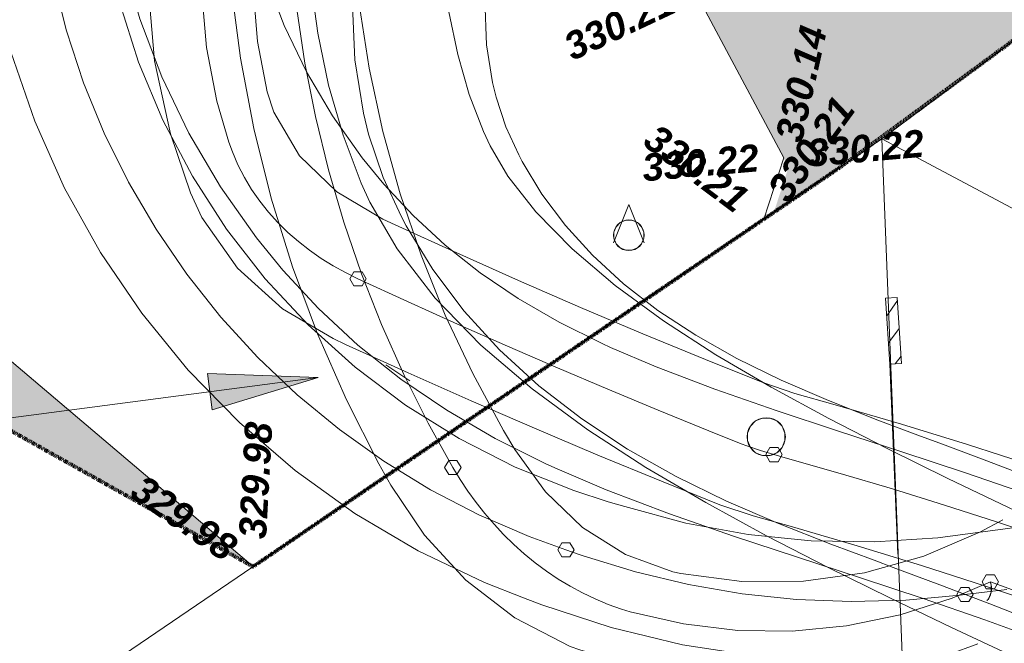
# Model space of a CAD drawing. Header units: centimetres. Extents: x -11246 to 29725, y -11714 to 13666.
# Tile 29 of 79: x 9227 to 9408, y 2138 to 2252. Entities that reach past the tile are written whole.
import ezdxf
from ezdxf.enums import TextEntityAlignment as Align

# ---------------------------------------------------------------- set-up
doc = ezdxf.new("R2010")
doc.units = ezdxf.units.CM
doc.linetypes.add('Centre 2', pattern=[0.03175, 0.006350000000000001, -0.0047625, 0.015875, -0.0047625])
doc.linetypes.add('IMPORT-BORDCHAUSSEE', pattern=[0])
for name, color, linetype, lineweight in [('0- Cloture', 7, 'Continuous', 5), ('0- Emprise', 7, 'Continuous', 5), ('Caches des symboles', 7, 'Continuous', 5), ('COV_EPURE_LEGENDE', 7, 'Continuous', 5), ('COV_EPURES', 7, 'Continuous', 5), ('Regard', 7, 'Continuous', 5), ('Surface Projet - Textes - Altitudes', 175, 'Continuous', 0)]:
    doc.layers.add(name, color=color, linetype=linetype, lineweight=lineweight)
doc.layers.add('0- nouvelle giration', color=7, linetype='Continuous')
for name, color, linetype, lineweight, true_color in [('CADASTRE', 190, 'IMPORT-BORDCHAUSSEE', 5, 0x7f00ff), ('INACTIF', 4, 'Continuous', 5, 0x00ffff), ('MUR', 7, 'Continuous', 5, 0x7f3f00), ('POLYGO', 7, 'Continuous', 5, 0xa50000), ('PORTAIL', 6, 'Continuous', 5, 0xff00ff), ('VERDI_CLOTURE LIMITE DE PROPRIETE', 1, 'Continuous', 5, 0xff0000)]:
    doc.layers.add(name, color=color, linetype=linetype, lineweight=lineweight, true_color=true_color)
doc.styles.add('Altitude Surfaces projet', font='arialbi.ttf', dxfattribs={"height": 0.5})

# ---------------------------------------------------------------- blocks, each defined once
blk = doc.blocks.new('APS_VERDI_PLAN MASSE_V2_REVIT_dwg_zs_cache-14888816-RDC Bâtiment 500')
at = {"layer": 'Caches des symboles', "flags": 128}
blk.add_lwpolyline([(-43.64166104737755, -51.36909497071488), (-43.74301416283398, -51.41108051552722), (-43.82058505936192, -51.48865625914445), (-43.86256427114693, -51.59001199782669), (-43.86256427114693, -51.69971723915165), (-43.82057529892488, -51.80107035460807), (-43.74299955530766, -51.878641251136), (-43.64164381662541, -51.92062046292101), (-43.53193857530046, -51.92062046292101), (-43.43058545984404, -51.87863149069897), (-43.35301456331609, -51.80105574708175), (-43.31103535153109, -51.69970000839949), (-43.31103535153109, -51.58999476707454), (-43.35302432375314, -51.48864165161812), (-43.43060006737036, -51.41107075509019), (-43.53195580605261, -51.36909154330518), (-43.64166104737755, -51.36909154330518)], dxfattribs=at)
blk = doc.blocks.new('APS_VERDI_PLAN MASSE_V2_REVIT_dwg_4-14888817-RDC Bâtiment 500')
at = {"layer": 'INACTIF'}
blk.add_circle((-43.58679981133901, -51.64485600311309), 0.2811652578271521, dxfattribs=at)
at = {"layer": 'POLYGO', "flags": 128}
blk.add_lwpolyline([(-43.86796067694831, -51.78544741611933), (-43.58681737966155, -51.08252548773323), (-43.30563016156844, -51.7854298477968)], dxfattribs=at)
blk.add_blockref('APS_VERDI_PLAN MASSE_V2_REVIT_dwg_zs_cache-14888816-RDC Bâtiment 500', (0, 0))
blk = doc.blocks.new('APS_VERDI_PLAN MASSE_V2_REVIT_dwg_zs_cache-14888839-RDC Bâtiment 500')
at = {"layer": 'Caches des symboles', "flags": 128}
blk.add_lwpolyline([(-41.13881942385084, -54.99473515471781), (-41.26498739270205, -55.04699563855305), (-41.36155217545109, -55.14356042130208), (-41.41381265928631, -55.26972839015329), (-41.41381265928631, -55.40629161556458), (-41.36155217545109, -55.5324595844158), (-41.26498739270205, -55.62902436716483), (-41.13881942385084, -55.68128485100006), (-41.00225619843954, -55.68128485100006), (-40.87608822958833, -55.62902436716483), (-40.77952344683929, -55.5324595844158), (-40.72726296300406, -55.40629161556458), (-40.72726296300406, -55.26972839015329), (-40.77952344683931, -55.14356042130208), (-40.87608822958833, -55.04699563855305), (-41.00225619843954, -54.99473515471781)], close=True, dxfattribs=at)
blk = doc.blocks.new('APS_VERDI_PLAN MASSE_V2_REVIT_dwg_GU14-14888840-RDC Bâtiment 500')
at = {"layer": 'Regard'}
blk.add_circle((-41.07053781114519, -55.33801000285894), 0.3500000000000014, dxfattribs=at)
blk.add_blockref('APS_VERDI_PLAN MASSE_V2_REVIT_dwg_zs_cache-14888839-RDC Bâtiment 500', (0, 0))
blk = doc.blocks.new('APS_VERDI_PLAN MASSE_V2_REVIT_dwg_zs_cache-14888841-RDC Bâtiment 500')
at = {"layer": 'Caches des symboles', "flags": 128}
blk.add_lwpolyline([(-37.02983488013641, -58.33696901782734), (-37.00394244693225, -58.31107658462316), (-36.951681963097, -58.18490861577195), (-36.951681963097, -58.04834539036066), (-36.97189705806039, -57.99954183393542)], dxfattribs=at)
blk = doc.blocks.new('APS_VERDI_PLAN MASSE_V2_REVIT_dwg_GU14-14888842-RDC Bâtiment 500')
at = {"layer": 'Regard'}
for radius, start, end in [(0.3500000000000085, 0, 19.91757813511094), (0.3500000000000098, 321.3088594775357, 0)]:
    blk.add_arc((-37.29495681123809, -58.11662700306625), radius, start, end, dxfattribs=at)
blk.add_blockref('APS_VERDI_PLAN MASSE_V2_REVIT_dwg_zs_cache-14888841-RDC Bâtiment 500', (0, 0))
blk = doc.blocks.new('A$Cd462aaf2')
at = {"layer": 'Surface Projet - Textes - Altitudes', "color": 251, "style": 'Altitude Surfaces projet'}
for s, rotation, p in [('330.21', 25.20045923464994, (-44.72394079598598, -48.2282687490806, -329.962915)), ('330.21', 323.1588595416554, (-43.20262332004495, -49.7785811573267, -329.962915)), ('330.22', 5.027146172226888, (-43.33937360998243, -50.4100663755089, -329.962915)), ('329.98', 86.84730072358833, (-50.48003253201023, -57.20182272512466, -329.962915))]:
    blk.add_text(s, height=0.5, rotation=rotation, dxfattribs=at).set_placement(p, align=Align.MIDDLE_LEFT)
at = {"layer": 'Surface Projet - Textes - Altitudes', "color": 94, "style": 'Altitude Surfaces projet'}
for s, rotation, p in [('330.14', 77.4018329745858, (-40.66495337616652, -49.91260415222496, -329.962915)), ('330.21', 54.05397706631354, (-40.87635063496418, -50.92800779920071, -329.962915)), ('330.22', 5.027146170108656, (-40.3177086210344, -50.14426229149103, -329.962915)), ('329.98', 325.0763808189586, (-52.60377451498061, -56.21149912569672, -329.962915))]:
    blk.add_text(s, height=0.5, rotation=rotation, dxfattribs=at).set_placement(p, align=Align.MIDDLE_LEFT)

msp = doc.modelspace()

# ---------------------------------------------------------------- hatches: boundary and pattern name
at = {"layer": '0- nouvelle giration', "true_color": 0xafd9aa}
h = msp.add_hatch(dxfattribs=at)
h.set_pattern_fill('ANSI37', color=9, scale=0.1)
h.set_pattern_definition([(45, (7774.858025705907, 2729.025990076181), (-0.2245064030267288, 0.2245064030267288), []), (135, (7774.858025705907, 2729.025990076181), (-0.2245064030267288, -0.2245064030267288), [])])
edge = h.paths.add_edge_path(flags=17)
edge.add_line((9243.541984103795, 2448.575064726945), (9243.40936045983, 2448.575064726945))
edge.add_line((9243.409360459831, 2448.575064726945), (9243.409360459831, 2452.283300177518))
edge.add_line((9243.409360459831, 2452.283300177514), (9213.88490920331, 2450.319600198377))
edge.add_line((9213.88490920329, 2450.319600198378), (9188.199382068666, 2448.577846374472))
edge.add_line((9188.199382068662, 2448.577846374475), (9189.171287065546, 2392.507545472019))
edge.add_line((9189.171287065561, 2392.507545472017), (9220.308062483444, 2392.507545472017))
edge.add_arc((9166.299928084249, 2447.735808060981), 77.24661526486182, 314.3600549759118, 360.6225102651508)
h.paths.add_polyline_path([(9193.580794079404, 2588.361280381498), (9151.378858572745, 2588.361280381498), (9151.378858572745, 2560.28840158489), (9193.580794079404, 2560.28840158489)], flags=17)
h.paths.add_polyline_path([(9211.565366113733, 2588.335298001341), (9298.470123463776, 2588.361415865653), (9298.470123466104, 2452.28840158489), (9279.95936045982, 2452.28840158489), (9279.95936045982, 2560.288401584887), (9211.565366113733, 2560.288401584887)], flags=17)
edge = h.paths.add_edge_path(flags=16)
edge.add_spline(control_points=[(8483.632647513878, 2491.67289582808), (8473.235455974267, 2509.790014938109), (8456.332076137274, 2536.759151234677), (8501.192993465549, 2563.081145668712), (8555.306705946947, 2558.802920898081), (8633.999584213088, 2558.5127796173), (8681.886392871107, 2561.543572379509), (8812.049566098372, 2556.799721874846), (8874.001381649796, 2556.759045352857), (8932.404749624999, 2532.393299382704), (8971.817682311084, 2508.735971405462), (8983.22668707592, 2487.830262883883), (8942.802987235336, 2467.393434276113), (8888.85969198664, 2450.106303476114), (8803.022821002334, 2466.397784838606), (8701.195636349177, 2474.157004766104), (8620.772392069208, 2421.262112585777), (8598.904410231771, 2381.188325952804), (8525.966500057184, 2426.863026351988), (8500.193926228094, 2466.884949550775), (8483.632647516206, 2491.672895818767)], knot_values=[0, 0, 0, 0, 5.205560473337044, 7.910229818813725, 14.48822040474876, 21.74002758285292, 32.11331442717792, 40.52655407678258, 55.68898524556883, 57.31771972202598, 57.31771972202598, 57.31771972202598, 61.13791678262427, 67.88166498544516, 74.41698641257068, 84.72255769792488, 90.46429874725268, 100.3930231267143, 105.7115883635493, 114.635439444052, 114.635439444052, 114.635439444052, 114.635439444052], degree=3, periodic=0)
edge = h.paths.add_edge_path()
edge.add_line((9095.449360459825, 2560.28840158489), (9095.449360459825, 2588.361280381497))
edge.add_line((9095.449360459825, 2588.361280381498), (8363.633069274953, 2588.361280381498))
edge.add_line((8363.633069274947, 2588.361280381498), (8347.475355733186, 2588.361474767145))
edge.add_line((8347.475355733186, 2588.361474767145), (8347.475355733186, 2708.359044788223))
edge.add_line((8347.475355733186, 2708.359044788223), (9687.301690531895, 2708.359044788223))
edge.add_line((9687.301690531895, 2708.359044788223), (9687.301690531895, 2588.361474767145))
edge.add_line((9687.301690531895, 2588.361474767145), (9672.301690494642, 2588.361474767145))
edge.add_line((9672.301690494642, 2588.361474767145), (9658.589167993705, 2570.444838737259))
edge.add_line((9658.589167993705, 2570.444838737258), (9644.323773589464, 2552.986205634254))
edge.add_line((9644.32377358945, 2552.986205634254), (9655.603645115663, 2518.865190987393))
edge.add_line((9655.603645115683, 2518.865190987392), (9643.346678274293, 2506.622590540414))
edge.add_line((9643.346678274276, 2506.622590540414), (9643.492493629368, 2506.475748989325))
edge.add_line((9643.492493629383, 2506.475748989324), (9634.972421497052, 2498.025401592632))
edge.add_line((9634.972421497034, 2498.025401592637), (9630.388485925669, 2493.679586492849))
edge.add_line((9630.38848592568, 2493.679586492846), (9513.690875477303, 2377.118757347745))
edge.add_line((9513.690875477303, 2377.118757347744), (9478.724369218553, 2387.949529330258))
edge.add_line((9478.724369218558, 2387.949529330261), (9431.822338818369, 2350.272075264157))
edge.add_line((9431.822338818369, 2350.272075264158), (9458.615029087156, 2308.056536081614))
edge.add_line((9458.61502908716, 2308.056536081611), (9374.183950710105, 2254.471155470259))
edge.add_line((9374.183950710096, 2254.471155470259), (9347.391260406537, 2296.68669463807))
edge.add_arc((9428.47269727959, 2284.534754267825), 81.9870054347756, 171.4763356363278, 199.4457140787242)
edge.add_line((9351.162448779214, 2257.240166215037), (9367.344637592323, 2226.770960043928))
edge.add_line((9367.344637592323, 2226.770960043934), (9368.115147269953, 2224.69578930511))
edge.add_line((9368.115147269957, 2224.695789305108), (9365.54978447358, 2216.76201817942))
edge.add_line((9365.54978447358, 2216.762018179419), (9377.586604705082, 2224.953351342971))
edge.add_line((9377.58660470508, 2224.953351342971), (9416.246410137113, 2253.290684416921))
edge.add_line((9416.246410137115, 2253.290684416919), (9472.805550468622, 2295.488294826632))
edge.add_line((9472.80555046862, 2295.488294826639), (9652.548377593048, 2490.212500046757))
edge.add_line((9652.548377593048, 2490.212500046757), (9772.297248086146, 2724.025990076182))
edge.add_line((9772.297248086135, 2724.025990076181), (9769.858025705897, 2724.025990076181))
edge.add_line((9769.858025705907, 2724.025990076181), (9769.858025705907, 2729.33575341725))
edge.add_line((9769.858025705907, 2729.335753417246), (8917.499999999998, 2782.141607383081))
edge.add_line((8917.5, 2782.141607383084), (8846.581691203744, 2778.610687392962))
edge.add_line((8846.581691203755, 2778.61068739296), (8847.143454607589, 2777.728416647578))
edge.add_line((8847.143454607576, 2777.72841664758), (8826.388776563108, 2763.853199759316))
edge.add_line((8826.388776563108, 2763.853199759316), (8816.320117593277, 2774.427530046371))
edge.add_line((8816.320117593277, 2774.427530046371), (8817.768253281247, 2775.806444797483))
edge.add_line((8817.768253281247, 2775.806444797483), (8826.056995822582, 2767.075139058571))
edge.add_line((8826.056995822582, 2767.075139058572), (8826.676454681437, 2766.450852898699))
edge.add_line((8826.676454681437, 2766.450852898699), (8844.406436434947, 2778.303956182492))
edge.add_line((8844.406436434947, 2778.303956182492), (8844.283974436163, 2778.496287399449))
edge.add_line((8844.28397443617, 2778.496287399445), (8555.308811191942, 2764.108632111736))
edge.add_line((8555.308811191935, 2764.10863211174), (8297.070262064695, 2716.719722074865))
edge.add_line((8297.070262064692, 2716.719722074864), (8324.772857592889, 2641.266600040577))
edge.add_line((8324.772857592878, 2641.266600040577), (8337.47535573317, 2606.411933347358))
edge.add_line((8337.475355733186, 2606.411933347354), (8350.406495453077, 2571.354894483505))
edge.add_line((8350.406495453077, 2571.354894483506), (8664.084877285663, 2275.907480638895))
edge.add_line((8664.084877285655, 2275.907480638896), (9049.047734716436, 2275.997771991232))
edge.add_line((9049.047734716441, 2275.997771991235), (9270.191889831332, 2151.868776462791))
edge.add_line((9270.19188983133, 2151.86877646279), (9236.408393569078, 2180.538972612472))
edge.add_line((9236.408393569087, 2180.538972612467), (9193.748125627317, 2216.742396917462))
edge.add_line((9193.748125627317, 2216.742396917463), (9118.340399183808, 2282.04746332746))
edge.add_line((9118.340399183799, 2282.047463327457), (9095.693738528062, 2300.976888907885))
edge.add_arc((9063.441920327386, 2254.089138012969), 56.90905869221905, 55.47779666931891, 90.22136055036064)
edge.add_line((9063.222054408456, 2310.997771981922), (9039.047734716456, 2285.997771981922))
edge.add_line((9039.047734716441, 2285.997771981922), (8989.047734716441, 2285.997771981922))
edge.add_line((8989.047734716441, 2285.997771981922), (8939.047734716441, 2285.997771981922))
edge.add_line((8939.047734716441, 2285.997771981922), (8889.047734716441, 2285.997771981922))
edge.add_line((8889.047734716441, 2285.997771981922), (8839.047734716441, 2285.997771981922))
edge.add_line((8839.047734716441, 2285.997771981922), (8789.047734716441, 2285.997771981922))
edge.add_line((8789.047734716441, 2285.997771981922), (8697.131973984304, 2285.997771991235))
edge.add_arc((8697.131973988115, 2335.997771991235), 50.00000000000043, 180.0000000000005, 269.9999999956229, ccw=False)
edge.add_line((8647.131973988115, 2335.997771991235), (8647.131973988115, 2376.370312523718))
edge.add_arc((8697.131973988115, 2376.370312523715), 50.00000000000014, 89.99999999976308, 179.9999999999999, ccw=False)
edge.add_line((8697.131973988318, 2426.370312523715), (8744.051902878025, 2426.370312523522))
edge.add_line((8744.05190287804, 2426.370312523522), (8763.955957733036, 2441.497394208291))
edge.add_line((8763.955957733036, 2441.497394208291), (8763.971094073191, 2441.477477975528))
edge.add_line((8763.971094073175, 2441.477477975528), (8775.469567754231, 2426.347907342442))
edge.add_line((8775.469567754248, 2426.347907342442), (8795.373622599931, 2441.474989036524))
edge.add_line((8795.373622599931, 2441.474989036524), (8806.868616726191, 2426.349996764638))
edge.add_line((8806.868616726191, 2426.349996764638), (8826.77267157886, 2441.47707845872))
edge.add_line((8826.77267157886, 2441.47707845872), (8838.255186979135, 2426.36850556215))
edge.add_line((8838.255186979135, 2426.36850556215), (8858.159241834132, 2441.495587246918))
edge.add_line((8858.159241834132, 2441.495587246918), (8869.6668274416, 2426.354027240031))
edge.add_line((8869.6668274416, 2426.354027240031), (8889.570882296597, 2441.4811089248))
edge.add_line((8889.570882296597, 2441.4811089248), (8901.052935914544, 2426.373143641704))
edge.add_line((8901.052935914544, 2426.373143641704), (8920.956990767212, 2441.500225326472))
edge.add_line((8920.956990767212, 2441.500225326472), (8932.357336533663, 2426.499770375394))
edge.add_line((8932.357336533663, 2426.499770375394), (8952.261391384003, 2441.626852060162))
edge.add_line((8952.261391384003, 2441.626852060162), (8963.87507857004, 2426.345684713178))
edge.add_line((8963.87507857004, 2426.345684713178), (8983.779133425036, 2441.472766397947))
edge.add_line((8983.779133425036, 2441.472766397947), (8995.218330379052, 2426.499770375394))
edge.add_line((8995.218330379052, 2426.499770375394), (9015.122385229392, 2441.626852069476))
edge.add_line((9015.122385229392, 2441.626852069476), (9026.734383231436, 2426.347907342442))
edge.add_line((9026.734383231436, 2426.347907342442), (9053.01733016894, 2446.322947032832))
edge.add_line((9053.017330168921, 2446.322947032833), (9083.277035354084, 2406.507545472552))
edge.add_line((9083.277035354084, 2406.507545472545), (9093.917035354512, 2392.507545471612))
edge.add_line((9093.917035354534, 2392.507545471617), (9145.20731835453, 2392.507545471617))
edge.add_line((9145.207318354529, 2392.507545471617), (9145.207318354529, 2445.662524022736))
edge.add_line((9145.207318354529, 2445.662524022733), (9095.449360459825, 2442.288401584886))
edge.add_line((9095.449360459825, 2442.28840158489), (9095.449360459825, 2560.288401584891))
at = {"layer": 'COV_EPURE_LEGENDE', "true_color": 0x260000}
msp.add_hatch(color=18, dxfattribs=at).paths.add_polyline_path([(9262.68350943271, 2180.61773203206), (9282.081439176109, 2186.519548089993), (9261.817943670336, 2187.227969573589)])
at = {"layer": 'MUR'}
h = msp.add_hatch(dxfattribs=at)
h.set_pattern_fill('FP_6', color=256, scale=10, style=0, pattern_type=2)
h.set_pattern_definition([(54, (-19901877.0719743, -72396641.44400991), (-2.568628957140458, 1.866218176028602), [])])
h.paths.add_polyline_path([(9386.789647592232, 2188.933070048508), (9388.918302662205, 2189.070049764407), (9388.140052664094, 2201.163999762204), (9386.01139759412, 2201.027020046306)])

# ---------------------------------------------------------------- linework, layer by layer
at = {"layer": '0- Cloture', "color": 30, "lineweight": 50, "true_color": 0xff7f00}
msp.add_line((9270.19188983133, 2151.86877646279), (9377.586604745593, 2224.953351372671), dxfattribs=at)
at = {"layer": '0- Cloture', "flags": 128}
msp.add_lwpolyline([(9095.693738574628, 2300.976888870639), (9118.340399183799, 2282.047463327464), (9193.748125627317, 2216.742396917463), (9270.19188983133, 2151.86877646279), (9363.701587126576, 2215.504277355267), (9367.344637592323, 2226.770960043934), (9351.162448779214, 2257.240166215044)], dxfattribs=at)
at = {"layer": '0- Emprise', "flags": 128}
msp.add_lwpolyline([(9270.19188983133, 2151.86877646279), (9193.748125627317, 2216.742396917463), (9118.340399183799, 2282.047463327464), (9095.693738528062, 2300.976888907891)], dxfattribs=at)
at = {"layer": 'CADASTRE', "linetype": 'Continuous', "flags": 128}
for points in [[(8793.116456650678, 1827.207965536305), (9385.30441668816, 2230.205500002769), (9472.80555046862, 2295.488294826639), (9652.548377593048, 2490.212500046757), (9772.297248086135, 2724.025990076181)], [(9456.573897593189, 2192.328740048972), (9385.304425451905, 2230.205501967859), (9389.065923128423, 2135.755986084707)]]:
    msp.add_lwpolyline(points, dxfattribs=at)
at = {"layer": 'COV_EPURE_LEGENDE', "color": 18, "true_color": 0x260000}
for p, q in [((9282.081439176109, 2186.519548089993), (9261.817943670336, 2187.227969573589)), ((9261.817943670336, 2187.227969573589), (9262.68350943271, 2180.61773203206)), ((9282.081439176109, 2186.519548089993), (9052.005071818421, 2156.392608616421)), ((9262.68350943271, 2180.61773203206), (9282.081439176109, 2186.519548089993))]:
    msp.add_line(p, q, dxfattribs=at)
at = {"layer": 'COV_EPURES'}
msp.add_line((9294.517447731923, 2188.857232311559), (9298.865149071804, 2185.905937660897), dxfattribs=at)
at = {"layer": 'COV_EPURES', "color": 7}
for points in [[(9298.210784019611, 2387.531116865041, 0), (9291.441050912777, 2379.912283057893, 0), (9285.295877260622, 2371.510728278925, 0), (9280.00017471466, 2362.321168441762, 0), (9275.791509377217, 2352.369647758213, 0), (9274.727291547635, 2349.073886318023, 0), (9274.727291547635, 2349.073886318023, 0), (9271.316389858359, 2336.380852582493, 0), (9268.62494344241, 2323.51603731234, 0), (9266.66147663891, 2310.520185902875, 0), (9265.432208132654, 2297.434458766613, 0), (9264.94103125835, 2284.30030097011, 0), (9265.189501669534, 2271.159310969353, 0), (9266.176832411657, 2258.053108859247, 0), (9267.899896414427, 2245.023204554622, 0), (9270.353236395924, 2232.110866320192, 0), (9273.529082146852, 2219.356990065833, 0), (9277.41737514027, 2206.801969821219, 0), (9282.005800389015, 2194.485569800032, 0), (9287.279825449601, 2182.446798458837, 0), (9293.222746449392, 2170.723784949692, 0), (9295.409834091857, 2166.785877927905, 0)], [(9317.600042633, 2373.955974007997, 0), (9310.713887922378, 2366.127379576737, 0), (9304.678799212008, 2357.875385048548, 0), (9299.706300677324, 2349.192655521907, 0), (9296.00319310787, 2340.115210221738, 0), (9295.129250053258, 2337.174836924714, 0), (9295.129250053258, 2337.174836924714, 0), (9292.355427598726, 2325.648370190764, 0), (9290.234425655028, 2313.984113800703, 0), (9288.772961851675, 2302.219010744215, 0), (9287.975664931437, 2290.390323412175, 0), (9287.845060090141, 2278.535515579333, 0), (9288.381560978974, 2266.692133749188, 0), (9289.583468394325, 2254.897688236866, 0), (9291.446975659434, 2243.189534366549, 0), (9293.966180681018, 2231.604754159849, 0), (9297.133104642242, 2220.180038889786, 0), (9300.93771727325, 2208.951572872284, 0), (9305.367968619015, 2197.954918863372, 0), (9310.40982720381, 2187.224905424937, 0), (9316.047324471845, 2176.79551661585, 0), (9318.113063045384, 2173.296690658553, 0)], [(9297.341292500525, 2215.941798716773, 0), (9294.034563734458, 2223.158106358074, 0), (9291.349360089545, 2231.083903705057, 0), (9290.376976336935, 2234.943550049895, 0), (9290.376976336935, 2234.943550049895, 0), (9288.800382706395, 2244.727054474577, 0), (9288.345940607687, 2256.034040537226, 0), (9289.189615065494, 2267.652970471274, 0), (9291.25214053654, 2279.360453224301, 0), (9294.432720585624, 2290.990073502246, 0), (9298.6258331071, 2302.421209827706, 0), (9303.730451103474, 2313.567832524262, 0), (9309.654329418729, 2324.36897127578, 0), (9316.315367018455, 2334.781273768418, 0), (9323.641388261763, 2344.773497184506, 0), (9331.569169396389, 2354.322575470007, 0), (9340.043185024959, 2363.410887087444, 0), (9345.36912805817, 2368.636759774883, 0)], [(9284.842566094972, 2193.642127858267, 0), (9275.553671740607, 2199.081407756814, 0), (9267.3214133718, 2206.521222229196, 0), (9260.82281311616, 2215.829759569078, 0), (9258.72188450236, 2220.353124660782, 0), (9258.72188450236, 2220.353124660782, 0), (9255.046528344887, 2231.118815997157, 0), (9252.139542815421, 2244.536836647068, 0), (9250.948514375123, 2258.214383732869, 0), (9251.492473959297, 2271.932909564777, 0), (9253.762729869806, 2285.473211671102, 0), (9257.72300665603, 2298.618935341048, 0), (9263.310024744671, 2311.160030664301, 0), (9270.434511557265, 2322.896108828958, 0), (9278.982627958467, 2333.639644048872, 0), (9288.817787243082, 2343.218969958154, 0), (9299.78283759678, 2351.481022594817, 0), (9302.096303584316, 2352.963347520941, 0)], [(9318.833229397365, 2227.281404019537, 0), (9316.494363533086, 2232.434279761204, 0), (9314.677622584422, 2237.887003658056, 0), (9314.026729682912, 2240.527380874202, 0), (9314.026729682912, 2240.527380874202, 0), (9312.949048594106, 2247.434809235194, 0), (9312.64518907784, 2255.842928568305, 0), (9313.326870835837, 2264.845323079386, 0), (9314.999927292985, 2274.209470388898, 0), (9317.628208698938, 2283.747192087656, 0), (9321.153446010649, 2293.310959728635, 0), (9325.508146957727, 2302.78720344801, 0), (9330.62329831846, 2312.089217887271, 0), (9336.432557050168, 2321.150842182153, 0), (9342.874227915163, 2329.921296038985, 0), (9349.891927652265, 2338.361167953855, 0), (9357.434519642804, 2346.439396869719, 0), (9362.192569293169, 2351.102170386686, 0)], [(9293.943892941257, 2215.52263849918, 0), (9285.495034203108, 2220.536577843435, 0), (9278.674942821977, 2227.127704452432, 0), (9274.009738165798, 2235.091174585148, 0), (9272.787696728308, 2238.858322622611, 0), (9272.787696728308, 2238.858322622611, 0), (9270.970716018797, 2248.051319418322, 0), (9270.072604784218, 2259.32516696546, 0), (9270.60390589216, 2270.622244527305, 0), (9272.556129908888, 2281.762040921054, 0), (9275.898083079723, 2292.566558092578, 0), (9280.576365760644, 2302.863155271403, 0), (9286.516225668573, 2312.487307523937, 0), (9293.622752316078, 2321.285234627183, 0), (9301.782393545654, 2329.116358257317, 0), (9310.864769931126, 2335.855548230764, 0), (9320.72475805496, 2341.395121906, 0), (9322.776395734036, 2342.350939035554, 0)], [(9280.734624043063, 2308.039870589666, 0), (9279.976042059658, 2298.084610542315, 0), (9279.606874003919, 2288.454597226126, 0), (9279.582054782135, 2279.267606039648, 0), (9279.861273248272, 2270.621147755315, 0), (9279.930650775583, 2269.272716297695, 0), (9279.930650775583, 2269.272716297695, 0), (9280.72509000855, 2259.332298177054, 0), (9282.064015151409, 2249.566609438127, 0), (9284.027114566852, 2240.057299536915, 0), (9286.665333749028, 2230.881630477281, 0), (9290.00488164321, 2222.115585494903, 0), (9291.579266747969, 2218.654356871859, 0)], [(9304.908569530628, 2305.567956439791, 0), (9304.23075244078, 2296.601699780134, 0), (9303.899628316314, 2287.861227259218, 0), (9303.880634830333, 2279.530299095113, 0), (9304.135774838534, 2271.734059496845, 0), (9304.198366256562, 2270.524908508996, 0), (9304.198366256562, 2270.524908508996, 0), (9304.901594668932, 2261.779055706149, 0), (9306.045044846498, 2253.490920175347, 0), (9307.667061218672, 2245.682503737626, 0), (9309.78133891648, 2238.374313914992, 0), (9312.38296452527, 2231.58719605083, 0), (9313.586715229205, 2228.957861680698, 0)], [(9269.43543711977, 2271.081639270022, 0), (9269.988366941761, 2268.646109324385, 0), (9269.988366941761, 2268.646109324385, 0), (9272.553803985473, 2259.691014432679, 0), (9275.88180258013, 2250.962195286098, 0), (9279.945786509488, 2242.526212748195, 0), (9284.714347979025, 2234.445969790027, 0), (9290.151582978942, 2226.780584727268, 0), (9294.144873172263, 2221.903126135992, 0)], [(9245.639619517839, 2266.157305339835, 0), (9246.309477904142, 2263.187152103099, 0), (9246.309477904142, 2263.187152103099, 0), (9249.428716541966, 2252.226409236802, 0), (9253.47416689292, 2241.560713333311, 0), (9258.411543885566, 2231.267154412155, 0), (9264.201353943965, 2221.418802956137, 0), (9270.799159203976, 2212.084541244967, 0), (9275.644436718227, 2206.14800471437, 0)], [(9245.707792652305, 2255.291726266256, 0), (9249.221380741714, 2244.288316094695, 0), (9253.688430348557, 2233.636283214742, 0), (9259.074370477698, 2223.418064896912, 0), (9265.337518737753, 2213.712741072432, 0), (9272.429403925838, 2204.595422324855, 0), (9280.295141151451, 2196.136668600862, 0), (9288.873856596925, 2188.401943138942, 0), (9298.099158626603, 2181.45110584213, 0), (9307.89965159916, 2175.337950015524, 0), (9318.199488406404, 2170.109786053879, 0), (9328.918957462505, 2165.807075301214, 0), (9335.221924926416, 2163.770816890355, 0)], [(9225.804230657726, 2246.184900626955, 0), (9230.19520896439, 2233.467463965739, 0), (9235.686894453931, 2221.185148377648, 0), (9242.236786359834, 2209.433008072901, 0), (9249.79419433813, 2198.301994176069, 0), (9258.30063076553, 2187.878250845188, 0), (9267.69026338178, 2178.242448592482, 0), (9277.89042477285, 2169.469159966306, 0), (9288.822174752, 2161.626282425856, 0), (9300.400911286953, 2154.774512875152, 0), (9312.537025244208, 2148.966877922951, 0), (9319.710108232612, 2146.125888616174, 0)], [(9313.586715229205, 2228.957861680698, 0), (9316.862480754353, 2223.403189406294, 0), (9321.965197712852, 2216.87596098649, 0), (9328.597026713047, 2210.102103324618, 0), (9336.482110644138, 2203.391138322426, 0), (9345.341787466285, 2196.898399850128, 0), (9354.934844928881, 2190.677011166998, 0), (9365.068202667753, 2184.720587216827, 0), (9375.593587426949, 2178.992432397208, 0), (9386.399420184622, 2173.443422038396, 0), (9397.402302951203, 2168.022061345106, 0), (9408.539756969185, 2162.679659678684, 0), (9419.764570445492, 2157.372651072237, 0), (9431.04060310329, 2152.063336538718, 0), (9442.33975039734, 2146.719805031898, 0), (9453.639774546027, 2141.315464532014, 0), (9462.668271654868, 2136.933355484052, 0)], [(9423.362777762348, 2164.019647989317, 0), (9413.823349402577, 2167.708678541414, 0), (9404.57024322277, 2171.238877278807, 0), (9395.917970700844, 2174.49158992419, 0), (9392.422761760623, 2175.796409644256, 0), (9392.422761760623, 2175.796409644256, 0), (9384.61419785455, 2178.728191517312, 0), (9375.521781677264, 2182.304806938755, 0), (9366.89096555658, 2186.032815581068, 0), (9358.78734338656, 2189.996002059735, 0), (9351.254386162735, 2194.246975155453, 0), (9344.323603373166, 2198.812556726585, 0), (9338.020085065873, 2203.698951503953, 0), (9332.365249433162, 2208.896030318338, 0), (9327.377965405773, 2214.380673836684, 0), (9323.07475841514, 2220.119334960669, 0), (9319.469516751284, 2226.070019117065, 0), (9318.833229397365, 2227.281404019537, 0)], [(9294.144873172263, 2221.903126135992, 0), (9299.487727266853, 2216.177625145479, 0), (9305.348819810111, 2210.771756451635, 0), (9311.765966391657, 2205.701628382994, 0), (9318.735573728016, 2200.990888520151, 0), (9326.212012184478, 2196.659429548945, 0), (9334.107429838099, 2192.715367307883, 0), (9335.623169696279, 2192.016157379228, 0), (9335.623169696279, 2192.016157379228, 0), (9344.002168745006, 2188.444418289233, 0), (9354.757629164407, 2184.365590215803, 0), (9365.941573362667, 2180.487591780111, 0), (9377.391317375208, 2176.708427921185, 0), (9388.991128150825, 2172.926555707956, 0), (9400.657210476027, 2169.050121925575, 0), (9412.32665812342, 2165.000252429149, 0), (9419.308920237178, 2162.459290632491, 0)], [(9291.579266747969, 2218.654356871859, 0), (9296.557739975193, 2210.053751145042, 0), (9303.510283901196, 2201.067540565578, 0), (9311.885889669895, 2192.4604509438, 0), (9321.309417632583, 2184.410111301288, 0), (9331.46371297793, 2176.951243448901, 0), (9342.10621769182, 2170.039270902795, 0), (9353.062027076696, 2163.593785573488, 0), (9364.2093671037, 2157.524094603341, 0), (9375.465111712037, 2151.742479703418, 0), (9386.773003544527, 2146.170105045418, 0), (9398.09494359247, 2140.738924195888, 0), (9409.404881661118, 2135.391594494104, 0), (9420.684666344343, 2130.080512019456, 0), (9431.921284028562, 2124.766546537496, 0), (9443.105048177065, 2119.417758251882, 0), (9452.008890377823, 2115.09605732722, 0)], [(9414.599262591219, 2141.354899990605, 0), (9405.088393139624, 2145.032908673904, 0), (9395.954939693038, 2148.517377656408, 0), (9387.400332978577, 2151.733298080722, 0), (9383.929154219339, 2153.029138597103, 0), (9383.929154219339, 2153.029138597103, 0), (9376.003674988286, 2156.004879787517, 0), (9366.385773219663, 2159.787627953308, 0), (9356.884940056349, 2163.888528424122, 0), (9347.642768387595, 2168.40228889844, 0), (9338.773353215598, 2173.397183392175, 0), (9330.373898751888, 2178.915427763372, 0), (9322.530923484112, 2184.975280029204, 0), (9315.32349413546, 2191.573542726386, 0), (9308.824558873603, 2198.68796514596, 0), (9303.101109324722, 2206.27941653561, 0), (9298.213650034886, 2214.293851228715, 0), (9297.341292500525, 2215.941798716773, 0)], [(9369.393839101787, 2183.599038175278, 0), (9363.510695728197, 2185.569990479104, 0), (9363.510695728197, 2185.569990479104, 0), (9353.018782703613, 2189.796016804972, 0), (9341.56472538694, 2194.525861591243, 0), (9330.154186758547, 2199.359749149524, 0), (9318.788111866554, 2204.297279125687, 0), (9307.46744207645, 2209.33804258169, 0), (9296.193114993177, 2214.481622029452, 0), (9293.943892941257, 2215.52263849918, 0)], [(9275.644436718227, 2206.14800471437, 0), (9282.16546099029, 2199.135644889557, 0), (9289.36935438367, 2192.464744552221, 0), (9297.225315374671, 2186.232178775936, 0), (9305.653719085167, 2180.512727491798, 0), (9314.53134393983, 2175.350933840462, 0), (9323.699923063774, 2170.756911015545, 0), (9325.436333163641, 2169.954462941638, 0), (9325.436333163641, 2169.954462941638, 0), (9334.828116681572, 2165.942712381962, 0), (9346.454013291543, 2161.528340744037, 0), (9358.163271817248, 2157.466122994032, 0), (9369.84654734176, 2153.609370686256, 0), (9381.43801843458, 2149.830224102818, 0), (9392.89795095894, 2146.022228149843, 0), (9404.201242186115, 2142.0989944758, 0), (9410.900540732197, 2139.660405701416, 0)], [(9361.728986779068, 2161.177628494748, 0), (9355.640042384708, 2163.217278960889, 0), (9355.640042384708, 2163.217278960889, 0), (9344.962725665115, 2167.509454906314, 0), (9333.306181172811, 2172.3135374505, 0), (9321.693839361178, 2177.223502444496, 0), (9310.126661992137, 2182.23894323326, 0), (9298.605607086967, 2187.359444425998, 0), (9287.131628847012, 2192.58458193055, 0), (9284.842566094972, 2193.642127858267, 0)], [(9498.740240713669, 2137.105065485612, 0), (9495.755790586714, 2138.521063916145, 0), (9495.755790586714, 2138.521063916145, 0), (9484.133789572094, 2143.542444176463, 0), (9472.444727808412, 2148.405673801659, 0), (9460.690757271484, 2153.109857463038, 0), (9448.874041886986, 2157.65412911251, 0), (9436.996757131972, 2162.037652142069, 0), (9425.061089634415, 2166.259619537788, 0), (9413.069236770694, 2170.3192540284, 0), (9401.023406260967, 2174.215808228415, 0), (9388.925815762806, 2177.948564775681, 0), (9376.77869246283, 2181.51683646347, 0), (9369.393839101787, 2183.599038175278, 0)], [(9318.113063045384, 2173.296690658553, 0), (9323.720412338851, 2165.541913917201, 0), (9330.516068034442, 2159.034036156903, 0), (9338.366004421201, 2154.067476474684, 0), (9347.02481027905, 2150.934529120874, 0), (9348.485438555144, 2150.61645290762, 0), (9348.485438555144, 2150.61645290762, 0), (9359.677841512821, 2149.152286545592, 0), (9370.965528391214, 2149.194619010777, 0), (9382.146634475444, 2150.742693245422, 0), (9393.021201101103, 2153.768824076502, 0), (9403.39475163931, 2158.218893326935, 0), (9407.462770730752, 2160.439203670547, 0)], [(9295.409834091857, 2166.785877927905, 0), (9301.548450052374, 2157.614431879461, 0), (9309.140876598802, 2149.382719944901, 0), (9318.11255046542, 2142.470512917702, 0), (9328.276388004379, 2137.262265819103, 0), (9330.021050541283, 2136.602076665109, 0), (9330.021050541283, 2136.602076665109, 0), (9343.248502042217, 2132.79951397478, 0), (9356.86505354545, 2130.795896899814, 0), (9370.627191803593, 2130.627057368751, 0), (9384.288799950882, 2132.296014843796, 0), (9397.605558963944, 2135.77292232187, 0), (9402.914265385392, 2137.709323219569, 0)], [(9335.221924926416, 2163.770816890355, 0), (9338.229401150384, 2162.856211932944, 0), (9338.229401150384, 2162.856211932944, 0), (9349.43849210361, 2159.848437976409, 0), (9360.855638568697, 2157.765365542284, 0), (9372.404690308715, 2156.620888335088, 0), (9384.008617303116, 2156.422639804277, 0), (9395.590023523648, 2157.171942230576, 0), (9403.297623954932, 2158.201713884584, 0)], [(9487.792672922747, 2116.085171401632, 0), (9484.954669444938, 2117.430654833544, 0), (9484.954669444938, 2117.430654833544, 0), (9473.619819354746, 2122.307425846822, 0), (9462.219844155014, 2127.029955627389, 0), (9450.756842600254, 2131.59737474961, 0), (9439.2329250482, 2136.008842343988, 0), (9427.650213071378, 2140.263546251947, 0), (9416.010839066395, 2144.360703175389, 0), (9404.31694586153, 2148.299558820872, 0), (9392.57068632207, 2152.079388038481, 0), (9380.77422295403, 2155.699494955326, 0), (9368.929727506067, 2159.159213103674, 0), (9361.728986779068, 2161.177628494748, 0)], [(9403.297623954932, 2158.201713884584, 0), (9412.985230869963, 2159.490809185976, 0), (9422.907122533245, 2160.168988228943, 0), (9433.042536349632, 2160.077577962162, 0), (9443.32972267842, 2159.047610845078, 0), (9453.655334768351, 2156.908218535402, 0), (9463.846887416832, 2153.499488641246, 0), (9465.724780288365, 2152.707700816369, 0), (9465.724780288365, 2152.707700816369, 0), (9475.491811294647, 2148.219434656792, 0), (9487.100995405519, 2142.263704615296, 0), (9498.4147172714, 2135.764198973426, 0), (9509.407524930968, 2128.735539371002, 0), (9520.054688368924, 2121.193537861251, 0), (9530.332255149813, 2113.155161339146, 0), (9540.217104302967, 2104.638493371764, 0), (9545.950220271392, 2099.30683958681, 0)], [(9319.710108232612, 2146.125888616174, 0), (9323.049626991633, 2144.885671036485, 0), (9323.049626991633, 2144.885671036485, 0), (9335.77575173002, 2140.699145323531, 0), (9348.80105990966, 2137.565043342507, 0), (9362.038675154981, 2135.50426896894, 0), (9375.400305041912, 2134.53056718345, 0), (9388.7968299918, 2134.650432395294, 0), (9397.746526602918, 2135.342335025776, 0)]]:
    msp.add_polyline3d(points, dxfattribs=at)
at = {"layer": 'COV_EPURES', "color": 6}
for points in [[(9265.754790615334, 2229.605723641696, 0), (9263.575616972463, 2237.150281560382, 0), (9261.679513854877, 2246.964530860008, 0), (9260.784545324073, 2256.920118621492, 0), (9260.899867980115, 2266.915187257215, 0), (9262.0243019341, 2276.847475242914, 0), (9264.146342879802, 2286.615363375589, 0), (9267.244279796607, 2296.11891445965, 0), (9271.286417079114, 2305.260895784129, 0), (9276.231398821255, 2313.947773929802, 0), (9282.028631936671, 2322.09067172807, 0), (9288.618803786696, 2329.606277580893, 0), (9295.934489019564, 2336.417697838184, 0), (9303.9008394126, 2342.455243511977, 0), (9312.436349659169, 2347.657143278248, 0)], [(9284.928270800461, 2343.124361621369, 0), (9282.399772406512, 2333.450179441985, 0), (9280.309300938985, 2323.671987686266, 0), (9278.66109419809, 2313.809608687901, 0), (9277.458493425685, 2303.883035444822, 0), (9276.703936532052, 2293.912391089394, 0), (9276.39895315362, 2283.917888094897, 0), (9276.544161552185, 2273.919787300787, 0), (9277.13926736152, 2263.93835683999, 0), (9278.183064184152, 2253.993831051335, 0), (9279.67343603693, 2244.106369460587, 0), (9281.607361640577, 2234.296015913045, 0), (9283.980920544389, 2224.582657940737, 0), (9286.789301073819, 2214.985986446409, 0), (9290.0268100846, 2205.525455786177, 0), (9293.686884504, 2196.2202443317, 0), (9297.762104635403, 2187.089215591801, 0), (9302.244209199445, 2178.150879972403, 0), (9306.761448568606, 2170.041284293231, 0)], [(9233.488823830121, 2319.259132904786, 0), (9231.753089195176, 2309.413020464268, 0), (9230.714252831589, 2299.469202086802, 0), (9230.377461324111, 2289.476941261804, 0), (9230.744383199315, 2279.485741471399, 0), (9231.813200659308, 2269.545100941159, 0), (9233.578618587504, 2259.704267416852, 0), (9236.031890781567, 2250.01199418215, 0), (9239.16086328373, 2240.516298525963, 0), (9242.950034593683, 2231.264223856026, 0), (9247.380632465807, 2222.30160663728, 0), (9252.430706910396, 2213.672849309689, 0), (9258.075238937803, 2205.420700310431, 0), (9264.286264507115, 2197.58604229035, 0), (9271.033013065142, 2190.207689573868, 0), (9278.28205998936, 2183.322195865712, 0), (9285.99749217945, 2176.963673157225, 0), (9294.141085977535, 2171.163622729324, 0), (9302.672496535, 2165.950779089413, 0), (9311.549457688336, 2161.35096761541, 0), (9320.727991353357, 2157.386976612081, 0), (9327.466016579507, 2154.948352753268, 0)], [(9289.393229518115, 2204.582383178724, 0), (9287.080467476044, 2205.720814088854, 0), (9284.826024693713, 2206.97072534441, 0), (9282.637852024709, 2208.333290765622, 0), (9280.524352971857, 2209.808992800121, 0), (9278.49433891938, 2211.39754730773, 0), (9276.55697301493, 2213.097829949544, 0), (9274.721702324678, 2214.907805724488, 0), (9272.998178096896, 2216.824463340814, 0), (9271.396164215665, 2218.843756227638, 0), (9269.925434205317, 2220.960552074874, 0), (9268.595657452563, 2223.16859283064, 0), (9267.416275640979, 2225.460467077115, 0), (9266.396370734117, 2227.827596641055, 0), (9265.754790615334, 2229.605723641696, 0)], [(9290.893229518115, 2204.582383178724, 0), (9290.1432295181, 2205.881421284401, 0), (9288.643229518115, 2205.881421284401, 0), (9287.8932295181, 2204.582383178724, 0), (9288.643229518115, 2203.283345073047, 0), (9290.1432295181, 2203.283345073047, 0), (9290.893229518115, 2204.582383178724, 0)], [(9359.57536905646, 2174.393634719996, 0), (9353.624941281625, 2176.775428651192, 0), (9344.363431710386, 2180.546900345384, 0), (9335.129625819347, 2184.385700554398, 0), (9325.924013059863, 2188.291625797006, 0), (9316.747081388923, 2192.264469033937, 0), (9307.599317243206, 2196.304019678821, 0), (9298.481205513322, 2200.410063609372, 0), (9289.393229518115, 2204.582383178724, 0)], [(9365.561412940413, 2172.388333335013, 0), (9363.0920037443, 2173.128027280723, 0), (9360.617417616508, 2173.991025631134, 0), (9359.57536905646, 2174.393634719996, 0)], [(9367.061412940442, 2172.388333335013, 0), (9366.311412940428, 2173.68737144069, 0), (9364.811412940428, 2173.68737144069, 0), (9364.061412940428, 2172.388333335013, 0), (9364.811412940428, 2171.089295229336, 0), (9366.311412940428, 2171.089295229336, 0), (9367.061412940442, 2172.388333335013, 0)], [(9308.261448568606, 2170.041284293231, 0), (9307.51144856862, 2171.340322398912, 0), (9306.01144856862, 2171.340322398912, 0), (9305.261448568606, 2170.041284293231, 0), (9306.01144856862, 2168.742246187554, 0), (9307.51144856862, 2168.742246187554, 0), (9308.261448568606, 2170.041284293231, 0)], [(9490.355230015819, 2127.975859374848, 0), (9481.177844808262, 2131.947586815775, 0), (9471.957888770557, 2135.819463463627, 0), (9462.696448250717, 2139.591033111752, 0), (9453.394614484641, 2143.261851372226, 0), (9444.053483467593, 2146.831485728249, 0), (9434.674155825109, 2150.299515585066, 0), (9425.257736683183, 2153.665532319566, 0), (9415.805335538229, 2156.929139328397, 0), (9406.318066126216, 2160.089952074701, 0), (9396.797046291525, 2163.147598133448, 0), (9387.24339785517, 2166.101717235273, 0), (9377.658246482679, 2168.951961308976, 0), (9368.042721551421, 2171.697994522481, 0), (9365.561412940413, 2172.388333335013, 0)], [(9306.761448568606, 2170.041284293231, 0), (9308.10390728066, 2167.840565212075, 0), (9309.530239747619, 2165.693266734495, 0), (9311.040505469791, 2163.604160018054, 0), (9312.63443119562, 2161.578172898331, 0), (9314.31138998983, 2159.620371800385, 0), (9316.070381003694, 2157.73594116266, 0), (9317.91001020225, 2155.930160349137, 0), (9319.828472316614, 2154.208378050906, 0), (9321.82353430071, 2152.575984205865, 0), (9323.89252057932, 2151.038379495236, 0), (9326.032300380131, 2149.600942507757, 0), (9328.23927744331, 2148.268994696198, 0), (9330.509382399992, 2147.047763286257, 0), (9332.83806810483, 2145.94234233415, 0), (9335.220308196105, 2144.957652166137, 0), (9337.650599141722, 2144.098397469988, 0), (9339.253244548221, 2143.609264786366, 0)], [(9328.966016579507, 2154.948352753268, 0), (9328.216016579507, 2156.247390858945, 0), (9326.716016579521, 2156.247390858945, 0), (9325.966016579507, 2154.948352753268, 0), (9326.716016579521, 2153.649314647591, 0), (9328.216016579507, 2153.649314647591, 0), (9328.966016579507, 2154.948352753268, 0)], [(9327.466016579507, 2154.948352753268, 0), (9329.908232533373, 2154.122698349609, 0), (9330.639514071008, 2153.870941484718, 0)], [(9330.639514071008, 2153.870941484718, 0), (9340.190728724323, 2150.914810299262, 0), (9349.914609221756, 2148.588749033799, 0), (9359.769639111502, 2146.902688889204, 0), (9369.713741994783, 2145.863828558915, 0), (9379.704461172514, 2145.476603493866, 0), (9389.699140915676, 2145.742666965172, 0), (9399.655108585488, 2146.660883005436, 0), (9400.522075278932, 2146.772024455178, 0)], [(9339.253244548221, 2143.609264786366, 0), (9348.994736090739, 2141.371440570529, 0), (9358.919581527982, 2140.18739760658, 0), (9368.914124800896, 2140.070695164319, 0), (9378.863911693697, 2141.022669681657, 0), (9388.655000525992, 2143.032419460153, 0), (9398.175266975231, 2146.076929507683, 0), (9405.188518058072, 2149.074263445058, 0)], [(9406.688518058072, 2149.074263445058, 0), (9405.938518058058, 2150.373301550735, 0), (9404.438518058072, 2150.373301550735, 0), (9403.688518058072, 2149.074263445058, 0), (9404.438518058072, 2147.775225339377, 0), (9405.938518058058, 2147.775225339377, 0), (9406.688518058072, 2149.074263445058, 0)], [(9405.188518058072, 2149.074263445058, 0), (9411.740986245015, 2146.706092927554, 0), (9421.107921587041, 2143.204786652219, 0), (9430.429082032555, 2139.583379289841, 0), (9439.7029277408, 2135.842469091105, 0), (9448.927926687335, 2131.982674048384, 0), (9458.102554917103, 2128.004631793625, 0), (9467.225296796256, 2123.90899949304, 0), (9476.29464526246, 2119.696453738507, 0), (9485.30910207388, 2115.367690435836, 0), (9494.267178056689, 2110.923424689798, 0), (9503.167393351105, 2106.364390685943, 0), (9512.008277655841, 2101.691341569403, 0), (9520.788370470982, 2096.90504932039, 0), (9529.506221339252, 2092.006304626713, 0), (9538.160390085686, 2086.995916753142, 0), (9546.749447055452, 2081.874713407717, 0), (9555.271973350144, 2076.643540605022, 0), (9563.726561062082, 2071.303262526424, 0), (9572.111813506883, 2065.85476137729, 0), (9580.426345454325, 2060.298937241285, 0)], [(9402.022075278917, 2146.772024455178, 0), (9401.272075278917, 2148.071062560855, 0), (9399.772075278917, 2148.071062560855, 0), (9399.022075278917, 2146.772024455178, 0), (9399.772075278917, 2145.472986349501, 0), (9401.272075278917, 2145.472986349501, 0), (9402.022075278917, 2146.772024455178, 0)], [(9400.522075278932, 2146.772024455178, 0), (9403.079731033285, 2147.095301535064, 0), (9405.640514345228, 2147.392771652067, 0), (9408.204441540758, 2147.661777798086, 0)]]:
    msp.add_polyline3d(points, dxfattribs=at)
at = {"layer": 'MUR'}
msp.add_line((9388.918302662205, 2189.070049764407), (9388.140052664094, 2201.163999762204), dxfattribs=at)
at = {"layer": 'MUR', "flags": 128}
msp.add_lwpolyline([(9386.789647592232, 2188.933070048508), (9386.01139759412, 2201.027020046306), (9388.140052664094, 2201.163999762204), (9388.918302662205, 2189.070049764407), (9386.789647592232, 2188.933070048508), (9386.01139759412, 2201.027020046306)], dxfattribs=at)
at = {"layer": 'PORTAIL'}
msp.add_line((9386.789647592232, 2188.933070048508), (9388.224678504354, 2154.163846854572), dxfattribs=at)
at = {"layer": 'VERDI_CLOTURE LIMITE DE PROPRIETE', "linetype": 'Centre 2', "lineweight": 90, "flags": 128}
for points in [[(9270.191889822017, 2151.868776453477), (9049.047734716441, 2275.997771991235), (8664.084877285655, 2275.907480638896), (8350.466104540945, 2571.298749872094), (8337.475355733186, 2606.411933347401), (8297.070262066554, 2716.719722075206), (8555.308811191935, 2764.10863211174), (8917.5, 2782.141607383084), (9769.858025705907, 2729.335753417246)], [(9772.297248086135, 2724.025990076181), (9652.548377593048, 2490.212500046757), (9514.072642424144, 2339.057476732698), (9475.210341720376, 2296.510782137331), (9377.586604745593, 2224.953351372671), (9368.321628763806, 2218.648322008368), (9270.191889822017, 2151.868776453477)]]:
    msp.add_lwpolyline(points, dxfattribs=at)

# ---------------------------------------------------------------- block references
at = {"xscale": 10, "yscale": 10, "zscale": 10}
for name in ['A$Cd462aaf2', 'APS_VERDI_PLAN MASSE_V2_REVIT_dwg_4-14888817-RDC Bâtiment 500', 'APS_VERDI_PLAN MASSE_V2_REVIT_dwg_GU14-14888840-RDC Bâtiment 500', 'APS_VERDI_PLAN MASSE_V2_REVIT_dwg_GU14-14888842-RDC Bâtiment 500']:
    msp.add_blockref(name, (9774.858025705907, 2729.025990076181), dxfattribs=at)

doc.saveas('drawing.dxf')
